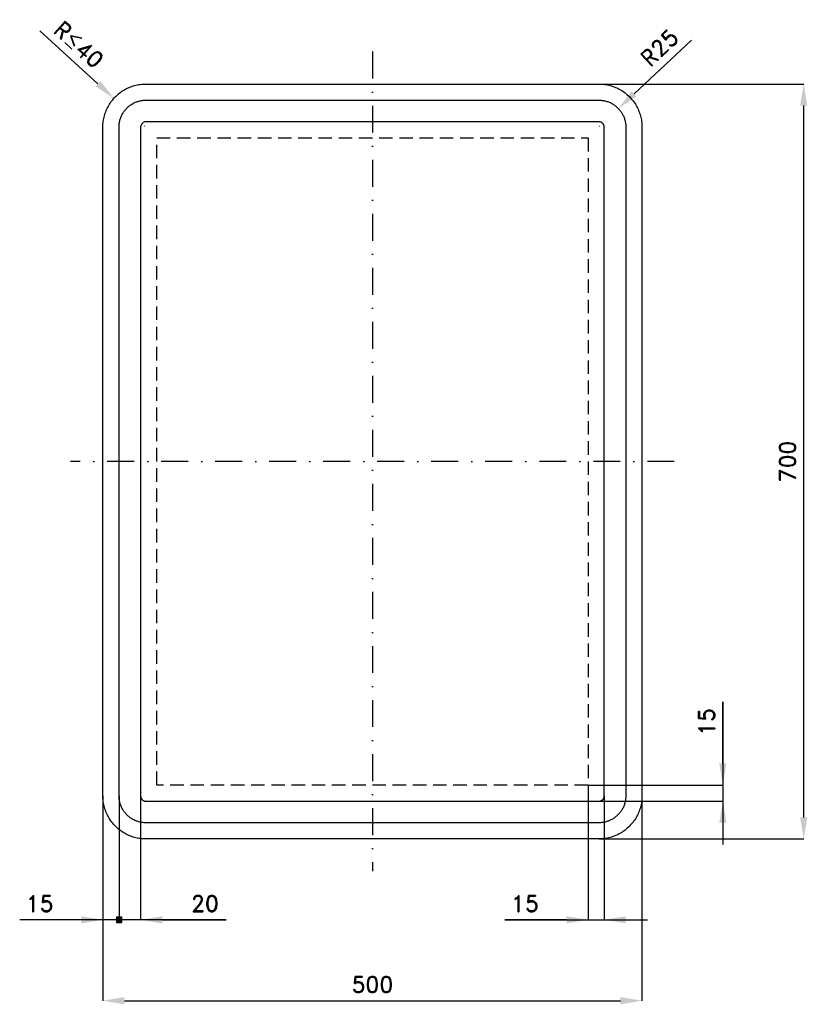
# Model space of a CAD drawing. Header units: millimetres. Extents: x -77 to 653, y -153 to 760.
import ezdxf

# ---------------------------------------------------------------- set-up
doc = ezdxf.new("R2010")
doc.units = ezdxf.units.MM
doc.header["$LTSCALE"] = 5
doc.linetypes.add('ČERCHOVANÁX2', pattern=[2, 1, -0.5, 0, -0.5])
doc.linetypes.add('ČÁRKOVANÁX2', pattern=[1.5, 1, -0.5])
doc.layers.add('Kóty', color=2, linetype='Continuous')
doc.layers.add('Značka', color=7, linetype='Continuous')
doc.styles.get("Standard").update_dxf_attribs({"font": 'romand.shx', "height": 15})
doc.dimstyles.get("Standard").update_dxf_attribs({"dimtxt": 15, "dimasz": 20, "dimexe": 0.18, "dimexo": 0.0625, "dimgap": 7.5, "dimtad": 1, "dimdec": 0, "dimzin": 0, "dimdsep": 46, "dimtxsty": 'Standard', "dimcen": 0.09, "dimadec": 0, "dimazin": 0, "dimtfac": 1, "dimtdec": 0, "dimtofl": 0, "dimtmove": 0, "dimatfit": 3, "dimfxl": 1, "dimtolj": 1, "dimtzin": 0, "dimarcsym": 0})

# ---------------------------------------------------------------- blocks, each defined once
blk = doc.blocks.new('*D0')
at = {"layer": 'Defpoints', "color": 0, "transparency": 16777216}
for p in [(0, 40), (500, 40), (500, -150)]:
    blk.add_point(p, dxfattribs=at)
at = {"layer": 'Kóty', "color": 0, "lineweight": -2, "transparency": 16777216}
for p, q in [((0, 39.94), (0, -150.18)), ((500, 39.94), (500, -150.18)), ((20, -150), (480, -150))]:
    blk.add_line(p, q, dxfattribs=at)
at = {"layer": 'Kóty', "color": 0, "transparency": 16777216}
for points in [[(20, -146.67), (20, -153.33), (0, -150)], [(480, -146.67), (480, -153.33), (500, -150)]]:
    blk.add_solid(points, dxfattribs=at)
at = {"layer": 'Kóty', "color": 0, "transparency": 16777216, "insert": (250, -135), "char_height": 15, "attachment_point": 5}
blk.add_mtext('\\A1;500', dxfattribs=at)
blk = doc.blocks.new('*D1')
at = {"layer": 'Defpoints', "color": 0, "transparency": 16777216}
for p in [(460, 700), (650, 700), (460, 0)]:
    blk.add_point(p, dxfattribs=at)
at = {"layer": 'Kóty', "color": 0, "lineweight": -2, "transparency": 16777216}
for p, q in [((460.06, 700), (650.18, 700)), ((650, 20), (650, 680)), ((460.06, 0), (650.18, 0))]:
    blk.add_line(p, q, dxfattribs=at)
at = {"layer": 'Kóty', "color": 0, "transparency": 16777216}
for points in [[(646.67, 680), (653.33, 680), (650, 700)], [(646.67, 20), (653.33, 20), (650, 0)]]:
    blk.add_solid(points, dxfattribs=at)
at = {"layer": 'Kóty', "color": 0, "transparency": 16777216, "insert": (635, 350), "char_height": 15, "attachment_point": 5, "rotation": 90}
blk.add_mtext('\\A1;700', dxfattribs=at)
blk = doc.blocks.new('*D2')
at = {"layer": 'Defpoints', "color": 0, "transparency": 16777216}
for p in [(478.1, 677.24), (460.76, 660.96)]:
    blk.add_point(p, dxfattribs=at)
at = {"layer": 'Kóty', "color": 0, "lineweight": -2, "transparency": 16777216}
for p, q in [((545.81, 740.79), (492.68, 690.93)), ((460.67, 660.96), (460.85, 660.96)), ((460.76, 660.87), (460.76, 661.05))]:
    blk.add_line(p, q, dxfattribs=at)
blk.add_arc((460.76, 660.96), 23.78, 42.75127, 44.50265, dxfattribs=at)
at = {"layer": 'Kóty', "color": 0, "transparency": 16777216}
blk.add_solid([(490.4, 693.36), (494.96, 688.5), (478.1, 677.24)], dxfattribs=at)
at = {"layer": 'Kóty', "color": 0, "transparency": 16777216, "insert": (516.27, 733.64), "char_height": 15, "attachment_point": 5, "rotation": 43.18489}
blk.add_mtext('\\A1;R25', dxfattribs=at)

msp = doc.modelspace()

# ---------------------------------------------------------------- hatches: boundary and pattern name
at = {"layer": 'Kóty'}
h = msp.add_hatch(color=256, dxfattribs=at)
h.dxf.hatch_style = 1
h.paths.add_polyline_path([(12.5, -77.5), (17.5, -77.5), (17.5, -72.5), (12.5, -72.5)])

# ---------------------------------------------------------------- linework, layer by layer
for p, q in [((-58.49, 749.19), (-4.54, 700.22)), ((38.36, 661.21), (38.54, 661.21)), ((38.45, 661.12), (38.45, 661.3)), ((575, 127.14), (575, -5)), ((575, 70), (575, 127.14)), ((450.06, 50), (575.18, 50)), ((450.06, 49.94), (450.06, -75.18)), ((0, 39.94), (0, -75.18)), ((15, 39.94), (15, -78.04)), ((15, 39.94), (15, -78.04)), ((35, 39.94), (35, -75.18)), ((465, 39.94), (465, -75.18)), ((460.06, 35), (575.18, 35)), ((114.29, -75), (-77.14, -75)), ((55, -75), (114.29, -75)), ((372.92, -75), (505, -75)), ((430.06, -75), (372.92, -75))]:
    msp.add_line(p, q, dxfattribs=at)
msp.add_lwpolyline([(12.5, -77.5), (17.5, -77.5), (17.5, -72.5), (12.5, -72.5)], close=True, dxfattribs=at)
for points in [[(-2.3, 702.69), (-6.78, 697.75), (10.27, 686.78)], [(571.67, 70), (578.33, 70), (575, 50)], [(571.67, 15), (578.33, 15), (575, 35)], [(-20, -71.67), (-20, -78.33), (0, -75)], [(55, -71.67), (55, -78.33), (35, -75)], [(430.06, -71.67), (430.06, -78.33), (450.06, -75)], [(485, -71.67), (485, -78.33), (465, -75)]]:
    msp.add_solid(points, dxfattribs=at)
at = {"layer": 'Značka', "color": 6, "linetype": 'ČERCHOVANÁX2', "lineweight": 25, "ltscale": 5}
for p, q in [((250, 730), (250, -30)), ((530, 350), (-30, 350))]:
    msp.add_line(p, q, dxfattribs=at)
at = {"layer": 'Značka', "color": 5}
for points in [[(40, 0), (39.84, 0), (39.69, 0, -0.03218), (34.52, 0.36, -0.035443), (29.45, 1.42, -0.036267), (24.54, 3.08, -0.03442), (19.91, 5.41, -0.033722), (15.6, 8.29, -0.034085), (11.72, 11.72, -0.034209), (8.28, 15.6, -0.034229), (5.41, 19.91, -0.034045), (3.09, 24.54, -0.033412), (1.42, 29.45, -0.034127), (0.35, 34.52, -0.036745), (0, 39.69), (0, 39.84), (0, 40), (0, 660), (0, 660.16), (0, 660.31, -0.03218), (0.36, 665.48, -0.035444), (1.42, 670.55, -0.036267), (3.08, 675.46, -0.034416), (5.41, 680.09, -0.033719), (8.29, 684.4, -0.034079), (11.72, 688.28, -0.034213), (15.6, 691.72, -0.034222), (19.91, 694.59, -0.034048), (24.54, 696.91, -0.033405), (29.45, 698.58, -0.034129), (34.52, 699.65, -0.036741), (39.69, 700), (39.84, 700), (40, 700), (460, 700), (460.16, 700), (460.31, 700, -0.032179), (465.48, 699.64, -0.035441), (470.56, 698.58, -0.036259), (475.46, 696.92, -0.034417), (480.09, 694.59, -0.033722), (484.4, 691.71, -0.034077), (488.28, 688.28, -0.03421), (491.72, 684.4, -0.034231), (494.59, 680.09, -0.034044), (496.91, 675.46, -0.033412), (498.58, 670.55, -0.034122), (499.65, 665.48, -0.036741), (500, 660.31), (500, 660.16), (500, 660), (500, 40), (500, 39.84), (500, 39.69, -0.032173), (499.64, 34.52, -0.035442), (498.58, 29.45, -0.036265), (496.92, 24.54, -0.034418), (494.59, 19.91, -0.033721), (491.71, 15.6, -0.034088), (488.28, 11.72, -0.03421), (484.4, 8.28, -0.034232), (480.09, 5.41, -0.034047), (475.46, 3.09, -0.033411), (470.56, 1.42, -0.034127), (465.48, 0.35, -0.036745), (460.31, 0), (460.16, 0), (460, 0), (40, 0)], [(40, 15), (39.9, 15), (39.8, 15, -0.03218), (36.58, 15.23, -0.035443), (33.4, 15.89, -0.036268), (30.34, 16.92, -0.03442), (27.44, 18.38, -0.033721), (24.75, 20.18, -0.034085), (22.32, 22.32, -0.034209), (20.18, 24.75, -0.03423), (18.38, 27.44, -0.034045), (16.93, 30.34, -0.033412), (15.89, 33.4, -0.034127), (15.22, 36.58, -0.036745), (15, 39.8), (15, 39.9), (15, 40), (15, 660), (15, 660.1), (15, 660.2, -0.032179), (15.23, 663.42, -0.035447), (15.89, 666.6, -0.03627), (16.92, 669.66, -0.034413), (18.38, 672.56, -0.033725), (20.18, 675.25, -0.034096), (22.32, 677.68, -0.034186), (24.75, 679.82, -0.034227), (27.44, 681.62, -0.034027), (30.34, 683.07, -0.033407), (33.4, 684.11, -0.034138), (36.58, 684.78, -0.036736), (39.8, 685), (39.9, 685), (40, 685), (460, 685), (460.1, 685), (460.2, 685, -0.032198), (463.42, 684.77, -0.03543), (466.6, 684.11, -0.036249), (469.67, 683.08, -0.034404), (472.56, 681.62, -0.03372), (475.25, 679.82, -0.034072), (477.68, 677.68, -0.034214), (479.82, 675.25, -0.034225), (481.62, 672.56, -0.034059), (483.07, 669.66, -0.033422), (484.11, 666.6, -0.034131), (484.78, 663.42, -0.036744), (485, 660.2), (485, 660.1), (485, 660), (485, 40), (485, 39.9), (485, 39.8, -0.032179), (484.77, 36.58, -0.035451), (484.11, 33.4, -0.036282), (483.08, 30.34, -0.034424), (481.62, 27.44, -0.033731), (479.82, 24.75, -0.034079), (477.68, 22.32, -0.034215), (475.25, 20.18, -0.034228), (472.56, 18.38, -0.03404), (469.66, 16.93, -0.033412), (466.6, 15.89, -0.034125), (463.42, 15.22, -0.036745), (460.2, 15), (460.1, 15), (460, 15), (40, 15)], [(40, 35), (460, 35), (460.02, 35), (460.04, 35, 0.032177), (460.69, 35.05, 0.035447), (461.32, 35.18, 0.03628), (461.93, 35.38, 0.03442), (462.51, 35.68, 0.033745), (463.05, 36.04), (463.54, 36.46), (463.97, 36.95), (464.32, 37.49), (464.61, 38.07), (464.82, 38.68), (464.96, 39.32), (465, 39.96), (465, 39.98), (465, 40), (465, 660), (465, 660.02), (465, 660.04, 0.032185), (464.96, 660.68, 0.035504), (464.82, 661.32, 0.036293), (464.62, 661.93, 0.034383), (464.32, 662.51, 0.03365), (463.96, 663.05, 0.034129), (463.54, 663.54, 0.034282), (463.05, 663.96, 0.034298), (462.51, 664.32, 0.034012), (461.93, 664.61), (461.32, 664.82), (460.69, 664.96, 0.036717), (460.04, 665), (460.02, 665), (460, 665), (40, 665), (39.98, 665), (39.96, 665), (39.32, 664.95), (38.68, 664.82), (38.07, 664.61), (37.49, 664.32), (36.95, 663.96), (36.46, 663.54), (36.04, 663.05), (35.68, 662.51), (35.39, 661.93, 0.033403), (35.18, 661.32, 0.034157), (35.04, 660.68, 0.036746), (35, 660.04), (35, 660.02), (35, 660), (35, 40), (35, 39.98), (35, 39.96, 0.032173), (35.05, 39.32, 0.035441), (35.18, 38.68, 0.036265), (35.38, 38.07, 0.034422), (35.68, 37.49, 0.033722), (36.04, 36.95, 0.034086), (36.46, 36.46, 0.03421), (36.95, 36.04, 0.034231), (37.49, 35.68, 0.034045), (38.07, 35.39, 0.03341), (38.68, 35.18, 0.034123), (39.32, 35.04, 0.036741), (39.96, 35), (39.98, 35), (40, 35)]]:
    msp.add_lwpolyline(points, format="xyb", dxfattribs=at)
at = {"layer": 'Značka', "color": 7, "linetype": 'ČÁRKOVANÁX2', "ltscale": 2.5}
msp.add_lwpolyline([(50, 50), (50, 650), (450, 650), (450, 50), (50, 50)], dxfattribs=at)

# ---------------------------------------------------------------- texts
at = {"layer": 'Kóty', "char_height": 15, "attachment_point": 5}
for s, insert, rotation in [('\\A1;R{\\A0;≤}40', (-22.27, 736.6), 317.77315), ('\\A1;15', (560, 108.57), 90)]:
    msp.add_mtext(s, dxfattribs=dict(at, insert=insert, rotation=rotation))
for s, insert in [('\\A1;15', (-58.57, -60)), ('\\A1;20', (94.64, -60)), ('\\A1;15', (391.49, -60))]:
    msp.add_mtext(s, dxfattribs=dict(at, insert=insert))

# ---------------------------------------------------------------- dimensions: what is measured, and where the dimension line sits
at = {"layer": 'Kóty'}
dim = msp.add_radius_dim(center=(460.76, 660.96), mpoint=(478.1, 677.24), text='R25', dimstyle='Standard', dxfattribs=at)
dim.commit()
dim.dimension.update_dxf_attribs({"geometry": '*D2', "text_midpoint": (516.27, 733.64)})
dim = msp.add_linear_dim(base=(650, 700), p1=(460, 0), p2=(460, 700), angle=90, dimstyle='Standard', dxfattribs=at)
dim.commit()
dim.dimension.update_dxf_attribs({"geometry": '*D1', "text_midpoint": (635, 350)})
dim = msp.add_linear_dim(base=(500, -150), p1=(0, 40), p2=(500, 40), dimstyle='Standard', dxfattribs=at)
dim.commit()
dim.dimension.update_dxf_attribs({"geometry": '*D0', "text_midpoint": (250, -135)})

doc.saveas('drawing.dxf')
